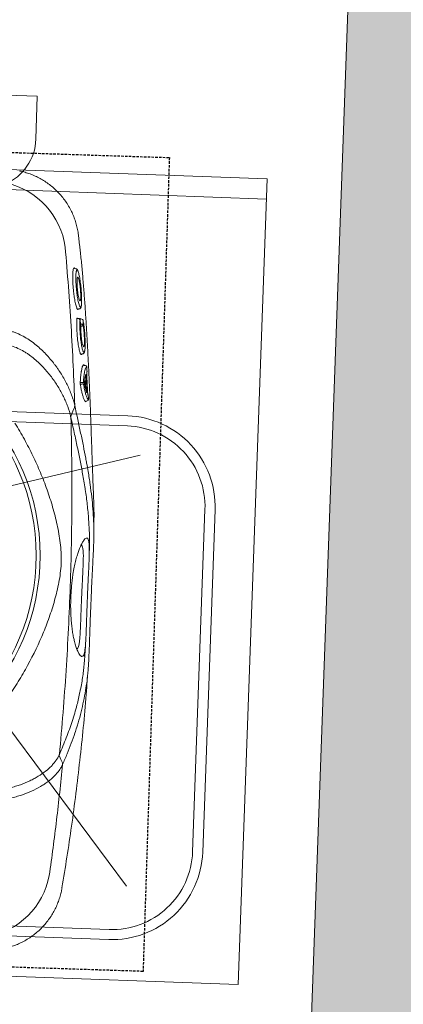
# Model space of a CAD drawing. Header units: millimetres. Extents: x 297264 to 416219, y -77299 to -23696.
# Tile 53 of 187: x 304855 to 305046, y -26609 to -26121. Entities that reach past the tile are written whole.
import ezdxf

# ---------------------------------------------------------------- set-up
doc = ezdxf.new("R2010")
doc.units = ezdxf.units.MM
doc.header["$LTSCALE"] = 2.5
doc.linetypes.add('11aa1PB-bd$0$11aa1PB-af$0$TRATTEGGIATA', pattern=[0.75, 0.5, -0.25])
for name, color, linetype, lineweight in [('CKD Equipments', 252, 'Continuous', 0), ('ELEVATION 1', 143, 'Continuous', 18), ('ELEVATION 4', 157, 'Continuous', 9), ('EQUIPMENT', 210, 'Continuous', 0), ('HATCH LIGHT', 250, 'Continuous', 0), ('K Equipment', 30, 'Continuous', 9)]:
    doc.layers.add(name, color=color, linetype=linetype, lineweight=lineweight)
doc.layers.add('FAINTEQUIP', color=253, linetype='Continuous')
doc.styles.get("Standard").update_dxf_attribs({"font": 'GOTHIC.TTF'})
doc.dimstyles.new('AJKD_30', dxfattribs={"dimscale": 30, "dimtxt": 2, "dimasz": 1, "dimexe": 0.8, "dimexo": 0.8, "dimgap": 0.5, "dimtad": 1, "dimdec": 0, "dimzin": 0, "dimdsep": 46, "dimtxsty": 'Standard', "dimblk": 'ARCHTICK', "dimcen": 0.125, "dimclrd": 251, "dimclre": 251, "dimclrt": 42, "dimadec": 0, "dimazin": 0, "dimtfac": 1, "dimtdec": 0, "dimtix": 1, "dimtmove": 0, "dimatfit": 3, "dimfxl": 1, "dimtolj": 1, "dimtzin": 0, "dimarcsym": 1})

# ---------------------------------------------------------------- blocks, each defined once
blk = doc.blocks.new('H-WASH')
at = {"layer": 'CKD Equipments', "color": 4}
for p, q in [((-20, 0), (-20, -40)), ((20, 0), (-20, 0)), ((20, -40), (20, 0)), ((20, -1), (-20, -1)), ((-2.566, -16.927), (-13.624, -13.925)), ((2.781, -17.054), (14.192, -13.925)), ((1.603, -19.539), (14.288, -35.313)), ((-1.154, -19.688), (-13.719, -35.313)), ((-20, -40), (20, -40))]:
    blk.add_line(p, q, dxfattribs=at)
for points in [[(-13.5, -38), (13.5, -38, 0.414214), (18, -33.5), (18, -16.5, 0.414214), (13.5, -12), (-13.5, -12, 0.414214), (-18, -16.5), (-18, -33.5, 0.414214)], [(-13.5, -37.5), (13.5, -37.5, 0.414214), (17.5, -33.5), (17.5, -16.5, 0.414214), (13.5, -12.5), (-13.5, -12.5, 0.414214), (-17.5, -16.5), (-17.5, -33.5, 0.414214)]]:
    blk.add_lwpolyline(points, format="xyb", close=True, dxfattribs=at)
for radius in [1.693, 1.193]:
    blk.add_circle((0.1, -17.305), radius, dxfattribs=at)
blk = doc.blocks.new('_ArchTick')
at = {"color": 0, "linetype": 'ByBlock', "const_width": 0.15}
blk.add_lwpolyline([(-0.5, -0.5), (0.5, 0.5)], dxfattribs=at)
blk = doc.blocks.new('G$C62143A14')
at = {"linetype": 'Continuous', "lineweight": 0}
for p, q in [((293.32, 389.13), (293.32, 389.13)), ((293.99, 384.45), (293.33, 389.13)), ((291.52, 372.86), (291.75, 373.03)), ((291.75, 373.03), (291.89, 372.94)), ((292.68, 372.68), (292.07, 372.73)), ((294.69, 352.82), (294.55, 352.56)), ((294.69, 352.82), (295.04, 352.87)), ((295.02, 347.96), (294.44, 348.02)), ((295.57, 347.57), (295.56, 347.78)), ((295.62, 347.42), (295.63, 347.34)), ((296.51, 347.79), (295.72, 347.85)), ((297.11, 347.26), (297.12, 347.17)), ((297.14, 330.54), (297.51, 330.6)), ((299.19, 324.84), (298.65, 324.89)), ((299.65, 313.02), (299.11, 319.03)), ((299.93, 306.87), (299.54, 307.1)), ((300.25, 307.25), (300.6, 307.28)), ((296.83, 65.48), (296.83, 65.47))]:
    blk.add_line(p, q, dxfattribs=at)
at = {"linetype": 'Continuous', "lineweight": 0, "flags": 128}
for points in [[(297.14, 316.41), (297.53, 316.42), (297.75, 316.42)], [(297.76, 315.55), (297.54, 315.55), (297.25, 315.55)], [(294.35, 303.89), (293.65, 301.9), (292.93, 299.88)], [(294.36, 303.9), (294.36, 303.9), (294.36, 303.9)], [(294.76, 127.41), (294.02, 129.04), (293.28, 130.69)]]:
    blk.add_lwpolyline(points, dxfattribs=at)
at = {"linetype": 'Continuous', "lineweight": 0}
for radius in [106.93, 105]:
    blk.add_circle((173.18, 226), radius, dxfattribs=at)
for centre, radius, start, end in [((249.74, 376.79), 37.74, 9.6758, 79.5449), ((294.94, 347.26), 0.7, 12.661, 83.5815), ((296.43, 347.09), 0.7, 13.9483, 83.5267), ((296.58, 344.61), 0.647, 25.9821, 94.7257), ((296.48, 344.98), 0.693, 275.2747, 353.0745), ((298.68, 325.23), 0.348, 185.1947, 265.5072), ((299.12, 324.15), 0.697, 5.1574, 85.494), ((299.33, 321.9), 0.695, 318.7848, 5.7695), ((297.12, 316.75), 0.335, 206.4693, 272.844), ((297.27, 315.2), 0.351, 93.7086, 162.6713), ((297.78, 315.75), 0.67, 26.2861, 92.8593), ((297.71, 316.25), 0.701, 273.6779, 342.8405), ((300.53, 307.98), 0.698, 275.8053, 4.7892), ((300.37, 310.04), 0.693, 4.1684, 50.6673), ((300.28, 306.9), 0.349, 95.7954, 184.7427), ((252.96, 76.9), 37.74, 281.6875, 351.5567)]:
    blk.add_arc(centre, radius, start, end, dxfattribs=at)
for points, knots in [([(293.34, 389.13), (293.26, 389.7), (293.04, 391.17), (292.46, 393.48), (291.65, 396.06), (290.65, 398.57), (289.42, 401.09), (287.96, 403.58), (286.27, 406.01), (284.41, 408.27), (282.41, 410.34), (280.28, 412.24), (278.04, 413.94), (275.7, 415.46), (273.28, 416.78), (270.8, 417.9), (268.28, 418.84), (265.73, 419.56), (263.98, 419.98), (263.07, 420.1), (263.03, 420.11)], [0, 0, 0, 0, 0.037673, 0.095878, 0.154189, 0.212585, 0.271048, 0.33568, 0.39959, 0.46265, 0.524915, 0.586431, 0.647228, 0.707328, 0.766741, 0.825471, 0.883514, 0.940856, 0.997479, 1, 1, 1, 1]), ([(286.94, 383.13), (287.76, 376.65), (288.53, 370.15), (289.98, 357.15), (290.66, 350.64), (292.54, 331.08), (293.61, 318), (294.49, 304.89)], [0, 0, 0, 0, 0.25, 0.25, 0.5, 0.5, 1, 1, 1, 1]), ([(306.03, 246.53), (306.05, 246.74), (306.1, 247.44), (306.09, 249.1), (306.02, 251.41), (305.91, 253.61), (305.79, 255.51), (305.64, 257.64), (305.45, 260.19), (305.22, 263.27), (304.97, 266.57), (304.74, 269.7), (304.53, 272.52), (304.32, 275.47), (304.06, 279.2), (303.74, 283.72), (303.37, 289.07), (302.98, 294.49), (302.53, 300.72), (302.02, 307.68), (301.42, 315.36), (300.79, 323.06), (300.12, 330.75), (299.43, 338.41), (298.7, 346.04), (297.93, 353.61), (297.11, 361.08), (296.25, 368.42), (295.34, 375.55), (294.6, 380.92), (294.16, 383.8), (294.06, 384.46)], [0, 0, 0, 0, 0.00345, 0.046619, 0.089766, 0.112425, 0.13508, 0.158154, 0.181221, 0.209069, 0.237397, 0.25624, 0.275086, 0.294404, 0.313726, 0.346115, 0.37852, 0.411676, 0.44484, 0.491581, 0.538367, 0.585123, 0.633242, 0.681401, 0.729516, 0.779903, 0.830337, 0.880732, 0.93264, 0.98459, 1, 1, 1, 1]), ([(294.16, 352.6), (294.11, 352.65), (293.98, 352.78), (293.73, 353.31), (293.42, 354.15), (293.09, 355.26), (292.77, 356.58), (292.44, 358.09), (292.14, 359.73), (291.87, 361.47), (291.63, 363.23), (291.44, 364.97), (291.29, 366.64), (291.2, 368.2), (291.16, 369.59), (291.18, 370.78), (291.24, 371.74), (291.35, 372.47), (291.46, 372.73), (291.52, 372.86)], [0, 0, 0, 0, 0.033748, 0.0943765, 0.1550059, 0.2164046, 0.2778011, 0.3394988, 0.401186, 0.4625018, 0.5238027, 0.5842501, 0.6446877, 0.7043114, 0.7639324, 0.8229043, 0.8818778, 0.9409376, 1, 1, 1, 1]), ([(291.89, 372.94), (291.91, 372.94), (291.96, 372.91), (292.02, 372.8), (292.06, 372.73)], [0, 0, 0, 0, 0.362557, 1, 1, 1, 1]), ([(293.71, 371.53), (293.63, 371.79), (293.53, 372.04), (293.36, 372.27), (293.05, 372.57), (292.8, 372.64), (292.68, 372.68)], [0, 0, 0, 0, 0.040319, 0.556981, 0.79767, 1, 1, 1, 1]), ([(292.91, 371.44), (292.88, 371.3), (292.81, 370.96), (292.76, 370.16), (292.74, 369.11), (292.77, 367.89), (292.85, 366.53), (292.97, 365.07), (293.13, 363.56), (293.33, 362.02), (293.56, 360.51), (293.82, 359.04), (294.1, 357.68), (294.39, 356.46), (294.69, 355.42), (294.95, 354.63), (295.11, 354.31), (295.18, 354.18)], [0, 0, 0, 0, 0.051259, 0.120283, 0.188472, 0.25666, 0.324296, 0.39193, 0.459615, 0.527293, 0.595995, 0.664696, 0.734631, 0.804571, 0.875351, 0.946131, 1, 1, 1, 1]), ([(293.27, 372.08), (293.21, 372.06), (293.08, 372.03), (292.98, 371.77), (292.93, 371.56), (292.92, 371.5), (292.91, 371.44)], [0, 0, 0, 0, 0.435282, 0.87053, 0.887642, 1, 1, 1, 1]), ([(293.7, 371.55), (293.63, 371.69), (293.48, 371.99), (293.35, 372.05), (293.27, 372.08)], [0, 0, 0, 0, 0.460027, 1, 1, 1, 1]), ([(295.97, 354.29), (295.98, 354.35), (296.04, 354.57), (296.08, 355.21), (296.1, 356.17), (296.07, 357.34), (296, 358.65), (295.88, 360.07), (295.73, 361.57), (295.54, 363.11), (295.32, 364.64), (295.08, 366.13), (294.82, 367.54), (294.55, 368.81), (294.27, 369.93), (294, 370.83), (293.81, 371.37), (293.71, 371.53), (293.7, 371.55)], [0, 0, 0, 0, 0.024652, 0.093115, 0.161575, 0.22959, 0.297606, 0.365358, 0.433111, 0.501455, 0.569803, 0.639058, 0.708314, 0.778292, 0.84826, 0.918899, 0.989527, 1, 1, 1, 1]), ([(295.02, 357.12), (294.94, 357.28), (294.74, 357.66), (294.4, 358.94), (294.04, 360.69), (293.73, 362.7), (293.52, 364.71), (293.42, 366.44), (293.44, 367.69), (293.53, 368.06), (293.57, 368.21)], [0, 0, 0, 0, 0.104326, 0.2390748, 0.3747463, 0.5100267, 0.6439516, 0.7758487, 0.9059011, 1, 1, 1, 1]), ([(293.57, 368.21), (293.58, 368.28), (293.62, 368.55), (293.7, 368.56), (293.75, 368.57)], [0, 0, 0, 0, 0.273671, 1, 1, 1, 1]), ([(293.75, 368.57), (293.78, 368.56), (293.88, 368.54), (294, 368.28), (294.08, 368.1)], [0, 0, 0, 0, 0.292267, 1, 1, 1, 1]), ([(294.08, 368.1), (294.1, 368.07), (294.22, 367.87), (294.49, 366.91), (294.84, 365.29), (295.16, 363.32), (295.41, 361.3), (295.55, 359.45), (295.58, 357.95), (295.5, 357.42), (295.46, 357.16)], [0, 0, 0, 0, 0.025718, 0.168563, 0.309104, 0.450813, 0.590944, 0.727665, 0.867111, 1, 1, 1, 1]), ([(295.46, 357.16), (295.43, 357.05), (295.33, 356.78), (295.18, 356.76), (295.04, 357.07), (295.02, 357.12)], [0, 0, 0, 0, 0.3430891, 0.88625, 1, 1, 1, 1]), ([(294.55, 352.56), (294.53, 352.53), (294.46, 352.38), (294.33, 352.4), (294.2, 352.56), (294.16, 352.6)], [0, 0, 0, 0, 0.164294, 0.743142, 1, 1, 1, 1]), ([(295.04, 352.87), (295.18, 352.9), (295.45, 352.96), (295.69, 353.24), (295.84, 353.54), (295.93, 353.79), (295.96, 354.01), (295.98, 354.35)], [0, 0, 0, 0, 0.189682, 0.383118, 0.601033, 0.910563, 1, 1, 1, 1]), ([(295.18, 354.18), (295.2, 354.13), (295.31, 353.88), (295.51, 353.64), (295.73, 353.61), (295.89, 353.86), (295.95, 354.17), (295.97, 354.29)], [0, 0, 0, 0, 0.05833, 0.302284, 0.613601, 0.849253, 1, 1, 1, 1]), ([(296.72, 330.21), (296.64, 330.29), (296.48, 330.46), (296.21, 331.05), (295.92, 331.89), (295.62, 332.98), (295.33, 334.28), (295.04, 335.76), (294.78, 337.37), (294.55, 339.07), (294.35, 340.79), (294.2, 342.5), (294.09, 344.13), (294.03, 345.63), (294.02, 346.99), (294.05, 347.73), (294.07, 348.1)], [0, 0, 0, 0, 0.071618, 0.142753, 0.213878, 0.286427, 0.35898, 0.431664, 0.504338, 0.576108, 0.647879, 0.719404, 0.790924, 0.860781, 0.930635, 1, 1, 1, 1]), ([(294.07, 348.1), (294.07, 348.14), (294.08, 348.25), (294.11, 348.34), (294.16, 348.32), (294.21, 348.25), (294.23, 348.16), (294.23, 348.15)], [0, 0, 0, 0, 0.154961, 0.423114, 0.700286, 0.983621, 1, 1, 1, 1]), ([(294.44, 348.03), (294.42, 348.03), (294.36, 348.03), (294.29, 348.08), (294.24, 348.12), (294.22, 348.15), (294.22, 348.15), (294.22, 348.15)], [0, 0, 0, 0, 0.182746, 0.439819, 0.656767, 0.84565, 1, 1, 1, 1]), ([(295.56, 347.78), (295.56, 347.89), (295.56, 347.98), (295.58, 348.11), (295.59, 348.15), (295.61, 348.17), (295.62, 348.16), (295.64, 348.15), (295.65, 348.13), (295.67, 348.09), (295.68, 348.06), (295.7, 347.99), (295.71, 347.95), (295.72, 347.85)], [0, 0, 0, 0, 0.25, 0.25, 0.5, 0.5, 0.625, 0.625, 0.75, 0.75, 0.875, 0.875, 1, 1, 1, 1]), ([(295.63, 347.34), (295.62, 347.01), (295.59, 346.34), (295.6, 345.13), (295.65, 343.78), (295.75, 342.35), (295.88, 340.86), (296.05, 339.36), (296.26, 337.87), (296.48, 336.46), (296.73, 335.15), (296.99, 333.98), (297.26, 332.99), (297.49, 332.28), (297.62, 332.01), (297.67, 331.9)], [0, 0, 0, 0, 0.077175, 0.156582, 0.233739, 0.313124, 0.390191, 0.469435, 0.547696, 0.628206, 0.706882, 0.787758, 0.867927, 0.950446, 1, 1, 1, 1]), ([(296.18, 344.87), (296.1, 345.24), (296.02, 345.6), (295.94, 345.96), (295.84, 346.42), (295.73, 346.88), (295.63, 347.34)], [0, 0, 0, 0, 0.002000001, 0.002000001, 0.002000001, 0.004555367, 0.004555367, 0.004555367, 0.004555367]), ([(298.45, 331.95), (298.46, 331.99), (298.52, 332.19), (298.57, 332.76), (298.62, 333.69), (298.62, 334.81), (298.58, 336.08), (298.5, 337.45), (298.38, 338.92), (298.23, 340.41), (298.05, 341.92), (297.84, 343.39), (297.62, 344.77), (297.38, 346.07), (297.21, 346.8), (297.12, 347.17)], [0, 0, 0, 0, 0.020975, 0.103092, 0.183625, 0.266595, 0.345335, 0.426326, 0.505338, 0.586596, 0.666706, 0.749125, 0.829586, 0.912317, 1, 1, 1, 1]), ([(297.12, 347.17), (297.13, 346.81), (297.13, 346.45), (297.14, 346.09), (297.15, 345.69), (297.16, 345.29), (297.16, 344.9)], [0, 0, 0, 0, 0.002000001, 0.002000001, 0.002000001, 0.004185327, 0.004185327, 0.004185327, 0.004185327]), ([(296.09, 345.25), (296.17, 345.25), (296.31, 345.25), (296.46, 345.26), (296.53, 345.26)], [0, 0, 0, 0, 0.492258, 1, 1, 1, 1]), ([(297.58, 334.47), (297.49, 334.68), (297.28, 335.14), (296.94, 336.58), (296.61, 338.45), (296.35, 340.55), (296.19, 342.58), (296.15, 344.02), (296.17, 344.68), (296.18, 344.87)], [0, 0, 0, 0, 0.13658, 0.298557, 0.459137, 0.618553, 0.777567, 0.932744, 1, 1, 1, 1]), ([(296.54, 344.29), (296.47, 344.29), (296.39, 344.29), (296.32, 344.28), (296.25, 344.28), (296.18, 344.28), (296.16, 344.28)], [0.0009424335, 0.0009424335, 0.0009424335, 0.0009424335, 0.0012598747, 0.0012598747, 0.0012598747, 0.0015659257, 0.0015659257, 0.0015659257, 0.0015659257]), ([(297.16, 344.9), (297.28, 344.39), (297.51, 343.38), (297.82, 341.35), (298.05, 339.26), (298.19, 337.27), (298.2, 335.69), (298.16, 334.78), (298.09, 334.62), (298.08, 334.61)], [0, 0, 0, 0, 0.171047, 0.337716, 0.501919, 0.665785, 0.826587, 0.987812, 1, 1, 1, 1]), ([(261.89, 340.42), (262.18, 340.34), (262.47, 340.26), (263.05, 340.09), (263.34, 340), (264.19, 339.71), (264.75, 339.51), (266.4, 338.85), (267.46, 338.35), (269.53, 337.27), (270.53, 336.68), (272.48, 335.43), (273.41, 334.77), (276.1, 332.73), (277.76, 331.28), (280.86, 328.24), (282.3, 326.66), (283.99, 324.62), (284.32, 324.21), (284.96, 323.38), (285.28, 322.97), (286.2, 321.73), (286.79, 320.9), (288.47, 318.4), (289.48, 316.71), (291.29, 313.34), (292.1, 311.64), (293.13, 309.09), (293.45, 308.23), (294.02, 306.53), (294.28, 305.68), (294.5, 304.84)], [0, 0, 0, 0, 0.015625, 0.015625, 0.03125, 0.03125, 0.0625, 0.0625, 0.125, 0.125, 0.1875, 0.1875, 0.25, 0.25, 0.375, 0.375, 0.5, 0.5, 0.53125, 0.53125, 0.5625, 0.5625, 0.625, 0.625, 0.75, 0.75, 0.875, 0.875, 0.9375, 0.9375, 1, 1, 1, 1]), ([(292.69, 299.36), (292.26, 300.96), (291.71, 302.57), (290.72, 305), (290.36, 305.81), (289.6, 307.43), (289.2, 308.23), (287.91, 310.65), (286.95, 312.24), (284.85, 315.42), (283.7, 316.99), (281.18, 320.09), (279.83, 321.59), (276.94, 324.47), (275.4, 325.86), (272.9, 327.8), (272.03, 328.43), (270.67, 329.33), (270.21, 329.62), (269.28, 330.18), (268.8, 330.46), (267.36, 331.24), (266.37, 331.72), (264.32, 332.57), (263.27, 332.94), (262.17, 333.24)], [0, 0, 0, 0, 0.125, 0.125, 0.1875, 0.1875, 0.25, 0.25, 0.375, 0.375, 0.5, 0.5, 0.625, 0.625, 0.75, 0.75, 0.8125, 0.8125, 0.84375, 0.84375, 0.875, 0.875, 0.9375, 0.9375, 1, 1, 1, 1]), ([(298.08, 334.61), (298.03, 334.43), (297.92, 334.05), (297.73, 334.1), (297.6, 334.43), (297.58, 334.47)], [0, 0, 0, 0, 0.442836, 0.93482, 1, 1, 1, 1]), ([(297.02, 330.3), (296.99, 330.26), (296.91, 330.11), (296.8, 330.17), (296.72, 330.21)], [0, 0, 0, 0, 0.2883186, 1, 1, 1, 1]), ([(297.14, 330.54), (297.14, 330.52), (297.1, 330.38), (297.05, 330.33), (297.02, 330.3)], [0, 0, 0, 0, 0.259715, 1, 1, 1, 1]), ([(297.51, 330.6), (297.64, 330.62), (297.9, 330.67), (298.14, 330.93), (298.31, 331.23), (298.4, 331.47), (298.43, 331.67), (298.44, 331.91)], [0, 0, 0, 0, 0.17949, 0.37827, 0.600214, 0.910843, 1, 1, 1, 1]), ([(297.67, 331.9), (297.7, 331.83), (297.81, 331.57), (297.99, 331.36), (298.2, 331.32), (298.35, 331.52), (298.42, 331.83), (298.45, 331.95)], [0, 0, 0, 0, 0.090668, 0.336678, 0.578374, 0.827655, 1, 1, 1, 1]), ([(296.82, 316.6), (296.85, 317.77), (296.91, 318.83), (297.01, 320.26), (297.05, 320.72), (297.12, 321.35), (297.14, 321.56), (297.19, 321.95), (297.21, 322.14), (297.34, 323.04), (297.46, 323.63), (297.62, 324.2), (297.65, 324.31), (297.72, 324.5), (297.76, 324.59), (297.87, 324.83), (297.94, 324.95), (298.02, 325.04)], [0, 0, 0, 0, 0.25, 0.25, 0.375, 0.375, 0.4375, 0.4375, 0.5, 0.5, 0.75, 0.75, 0.8125, 0.8125, 0.875, 0.875, 1, 1, 1, 1]), ([(298.34, 325.2), (298.34, 325.19), (298.36, 325.18), (298.39, 325.12), (298.41, 325.05), (298.41, 325.05), (298.41, 325.05), (298.41, 325.05), (298.41, 325.05), (298.41, 325.03), (298.41, 325.02), (298.42, 325.01)], [0, 0, 0, 0, 0.360471, 0.996119, 1, 1, 1, 1, 1, 1, 1.104216, 1.104216, 1.104216, 1.104216]), ([(299.21, 323.4), (299.17, 323.3), (299.01, 322.93), (298.78, 321.67), (298.58, 319.9), (298.44, 317.97), (298.4, 316.69), (298.38, 316.05)], [0, 0, 0, 0, 0.101558, 0.36428, 0.634712, 0.816091, 1, 1, 1, 1]), ([(299.81, 324.21), (299.68, 324.19), (299.47, 324.14), (299.28, 323.61), (299.21, 323.4)], [0, 0, 0, 0, 0.608975, 1, 1, 1, 1]), ([(300.02, 321.97), (299.98, 322.44), (299.94, 322.9), (299.89, 323.37), (299.87, 323.65), (299.84, 323.93), (299.81, 324.21)], [0, 0, 0, 0, 0.002, 0.002, 0.002, 0.003216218, 0.003216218, 0.003216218, 0.003216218]), ([(298.95, 317.07), (298.97, 317.47), (299, 317.84), (299.05, 318.52), (299.09, 318.84), (299.2, 319.71), (299.29, 320.17), (299.39, 320.51)], [0, 0, 0, 0, 0.25, 0.25, 0.5, 0.5, 1, 1, 1, 1]), ([(299.39, 320.51), (299.41, 320.58), (299.44, 320.6), (299.48, 320.55), (299.5, 320.52), (299.53, 320.44), (299.55, 320.39), (299.58, 320.27), (299.59, 320.2), (299.63, 320.04), (299.64, 319.95), (299.67, 319.75), (299.69, 319.65), (299.71, 319.44), (299.72, 319.33), (299.73, 319.22)], [0, 0, 0, 0, 0.25, 0.25, 0.375, 0.375, 0.5, 0.5, 0.625, 0.625, 0.75, 0.75, 0.875, 0.875, 1, 1, 1, 1]), ([(299.9, 320.47), (299.88, 320.64), (299.87, 320.8), (299.86, 321.04), (299.86, 321.11), (299.85, 321.25), (299.85, 321.32), (299.85, 321.45), (299.85, 321.51), (299.86, 321.61), (299.86, 321.66), (299.88, 321.78), (299.89, 321.83), (299.91, 321.85)], [0, 0, 0, 0, 0.25, 0.25, 0.375, 0.375, 0.5, 0.5, 0.625, 0.625, 0.75, 0.75, 1, 1, 1, 1]), ([(296.94, 315.3), (296.92, 315.4), (296.9, 315.5), (296.87, 315.71), (296.86, 315.83), (296.84, 316.06), (296.83, 316.18), (296.82, 316.4), (296.82, 316.5), (296.82, 316.6)], [0, 0, 0, 0, 0.25, 0.25, 0.5, 0.5, 0.75, 0.75, 1, 1, 1, 1]), ([(299.54, 307.1), (299.53, 307.1), (299.38, 307.19), (299.02, 307.89), (298.46, 309.27), (297.9, 311.14), (297.39, 313.18), (297.09, 314.59), (296.94, 315.3)], [0, 0, 0, 0, 0.014248, 0.225084, 0.445739, 0.672661, 0.835112, 1, 1, 1, 1]), ([(298.38, 316.05), (298.57, 315.15), (298.96, 313.34), (299.55, 311.21), (300.06, 309.65), (300.35, 309.1), (300.47, 308.88)], [0, 0, 0, 0, 0.266556, 0.54057, 0.811878, 1, 1, 1, 1]), ([(299.12, 315.04), (299.11, 315.1), (299.1, 315.18), (299.07, 315.33), (299.05, 315.42), (299.02, 315.68), (298.99, 315.87), (298.97, 316.15), (298.96, 316.24), (298.95, 316.43), (298.95, 316.52), (298.94, 316.69), (298.94, 316.78), (298.94, 316.93), (298.94, 317.01), (298.95, 317.07)], [0, 0, 0, 0, 0.125, 0.125, 0.25, 0.25, 0.5, 0.5, 0.625, 0.625, 0.75, 0.75, 0.875, 0.875, 1, 1, 1, 1]), ([(300.19, 311.52), (300.11, 311.7), (300.02, 311.9), (299.85, 312.38), (299.76, 312.65), (299.49, 313.53), (299.31, 314.23), (299.12, 315.04)], [0, 0, 0, 0, 0.25, 0.25, 0.5, 0.5, 1, 1, 1, 1]), ([(300.3, 312.85), (300.31, 312.74), (300.32, 312.63), (300.33, 312.42), (300.33, 312.31), (300.34, 312.12), (300.34, 312.03), (300.34, 311.86), (300.33, 311.78), (300.32, 311.59), (300.3, 311.51), (300.26, 311.46), (300.25, 311.46), (300.22, 311.47), (300.21, 311.49), (300.19, 311.52)], [0, 0, 0, 0, 0.125, 0.125, 0.25, 0.25, 0.375, 0.375, 0.5, 0.5, 0.75, 0.75, 0.875, 0.875, 1, 1, 1, 1]), ([(300.47, 308.88), (300.53, 308.75), (300.7, 308.38), (300.95, 308.11), (301.14, 308.06), (301.23, 308.04)], [0, 0, 0, 0, 0.205685, 0.600472, 1, 1, 1, 1]), ([(300.92, 310.22), (300.9, 310.24), (300.88, 310.3), (300.84, 310.42), (300.83, 310.47), (300.81, 310.57), (300.8, 310.63), (300.76, 310.82), (300.74, 310.97), (300.7, 311.28), (300.68, 311.45), (300.67, 311.62)], [0, 0, 0, 0, 0.25, 0.25, 0.375, 0.375, 0.5, 0.5, 0.75, 0.75, 1, 1, 1, 1]), ([(301.23, 308.04), (301.19, 308.5), (301.15, 308.97), (301.11, 309.43), (301.1, 309.65), (301.08, 309.87), (301.06, 310.1)], [0, 0, 0, 0, 0.002, 0.002, 0.002, 0.002950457, 0.002950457, 0.002950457, 0.002950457]), ([(294.5, 304.84), (294.51, 304.77), (294.52, 304.69), (294.53, 304.52), (294.53, 304.43), (294.51, 304.27), (294.49, 304.19), (294.43, 304.04), (294.4, 303.97), (294.36, 303.9)], [0, 0, 0, 0, 0.25, 0.25, 0.5, 0.5, 0.75, 0.75, 1, 1, 1, 1]), ([(294.5, 304.84), (294.5, 304.84), (294.5, 304.85), (294.49, 304.86), (294.49, 304.87), (294.49, 304.88), (294.49, 304.89)], [0, 0, 0, 0, 0.000033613, 0.000033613, 0.000033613, 0.0000984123, 0.0000984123, 0.0000984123, 0.0000984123]), ([(294.49, 304.89), (295.09, 302.54), (296.29, 297.84), (297.97, 291.2), (299.52, 284.89), (300.69, 279.97), (301.27, 277.25), (301.44, 276.45)], [0, 0, 0, 0, 0.225239, 0.450475, 0.677754, 0.905051, 1, 1, 1, 1]), ([(299.98, 307.08), (299.98, 307.07), (299.98, 307.05), (299.98, 307.04), (299.98, 307), (299.97, 306.9), (299.95, 306.88), (299.93, 306.87)], [-0.134772, -0.134772, -0.134772, -0.134772, 0, 0, 0, 0.374519, 1, 1, 1, 1]), ([(292.81, 298.92), (293.68, 285.01), (294.34, 271.07), (295.02, 250.13), (295.19, 243.14), (295.43, 229.15), (295.5, 222.15), (295.54, 201.17), (295.36, 187.21), (294.56, 159.32), (293.96, 145.4), (293.13, 131.5)], [0, 0, 0, 0, 0.25, 0.25, 0.375, 0.375, 0.5, 0.5, 0.75, 0.75, 1, 1, 1, 1]), ([(301.12, 263.85), (300.65, 266.26), (299.77, 270.69), (298.2, 277.53), (296.56, 284.26), (294.77, 291.32), (293.46, 296.39), (292.81, 298.92)], [0, 0, 0, 0, 0.229395, 0.422012, 0.614832, 0.807537, 1, 1, 1, 1]), ([(265.16, 295.03), (266.9, 292.42), (268.56, 289.8), (271.72, 284.5), (273.22, 281.83), (276.08, 276.42), (277.43, 273.7), (279.98, 268.18), (281.17, 265.39), (283.41, 259.74), (284.44, 256.91), (285.85, 252.62), (286.3, 251.18), (287.14, 248.29), (287.54, 246.84), (288.29, 243.91), (288.64, 242.44), (289.27, 239.47), (289.55, 237.97), (290.02, 234.96), (290.22, 233.44), (290.43, 231.13), (290.49, 230.35), (290.55, 229.19), (290.56, 228.8), (290.59, 228.01), (290.6, 227.62), (290.62, 225.65), (290.56, 224.09), (290.35, 221.02), (290.18, 219.49), (289.77, 216.47), (289.52, 214.97), (288.95, 211.99), (288.63, 210.51), (287.95, 207.58), (287.58, 206.12), (286.8, 203.23), (286.38, 201.79), (285.07, 197.5), (284.11, 194.66), (280.98, 186.21), (278.56, 180.65), (274.42, 172.38), (272.96, 169.66), (269.9, 164.27), (268.3, 161.61), (266.62, 158.98)], [0, 0, 0, 0, 0.0625, 0.0625, 0.125, 0.125, 0.1875, 0.1875, 0.25, 0.25, 0.3125, 0.3125, 0.34375, 0.34375, 0.375, 0.375, 0.40625, 0.40625, 0.4375, 0.4375, 0.46875, 0.46875, 0.484375, 0.484375, 0.492188, 0.492188, 0.5, 0.5, 0.53125, 0.53125, 0.5625, 0.5625, 0.59375, 0.59375, 0.625, 0.625, 0.65625, 0.65625, 0.6875, 0.6875, 0.75, 0.75, 0.875, 0.875, 0.9375, 0.9375, 1, 1, 1, 1]), ([(301.44, 276.45), (301.75, 275.05), (302.55, 271.44), (303.6, 265.92), (304.62, 259.79), (305.4, 253.83), (305.96, 247.99), (306.24, 243.12), (306.35, 239.27), (306.37, 236.26), (306.35, 232.9), (306.3, 229.24), (306.24, 225.22), (306.18, 221.07), (306.13, 216.7), (306.09, 212.1), (306.06, 207.11), (306.04, 201.95), (306.04, 196.95), (306.05, 192.75), (306.06, 189.23), (306.06, 186.3), (306.05, 183.54), (306.03, 180.52), (305.98, 177.38), (305.88, 174.2), (305.73, 171.32), (305.46, 167.82), (304.99, 163.66), (304.2, 158.49), (303.16, 153), (302.17, 148.58), (301.46, 146.05), (301.24, 145.3)], [0, 0, 0, 0, 0.033599, 0.086704, 0.14001, 0.193319, 0.246393, 0.299468, 0.326258, 0.353125, 0.379834, 0.406408, 0.428618, 0.451478, 0.47167, 0.492329, 0.516002, 0.540379, 0.564065, 0.588402, 0.605742, 0.623087, 0.640895, 0.658706, 0.685242, 0.711788, 0.738802, 0.765824, 0.81871, 0.871587, 0.924587, 0.977588, 1, 1, 1, 1]), ([(304.34, 232.77), (304.34, 233.59), (304.32, 235.34), (304.17, 240.5), (303.67, 247.37), (302.53, 255.86), (301.72, 260.92), (301.15, 263.69), (301.12, 263.85)], [0, 0, 0, 0, 0.076639, 0.163762, 0.518013, 0.751525, 0.985081, 1, 1, 1, 1]), ([(304.01, 184.73), (303.97, 184.22), (303.86, 183.03), (303.62, 181.83), (303.29, 180.95), (302.86, 180.52), (302.33, 180.49), (301.69, 180.94), (300.97, 181.91), (300.2, 183.37), (299.41, 185.28), (298.69, 187.43), (298.06, 189.77), (297.52, 192.16), (297.04, 194.87), (296.62, 197.87), (296.32, 200.95), (296.12, 203.96), (296.02, 206.73), (295.99, 209.52), (296.03, 212.49), (296.17, 215.56), (296.38, 218.45), (296.7, 221.56), (297.14, 224.68), (297.72, 227.74), (298.34, 230.38), (298.99, 232.61), (299.71, 234.69), (300.48, 236.52), (301.26, 237.97), (301.97, 238.89), (302.61, 239.35), (303.16, 239.35), (303.62, 238.79), (303.98, 237.69), (304.12, 236.37), (304.2, 235.72)], [0, 0, 0, 0, 0.026608, 0.06138, 0.0962, 0.130925, 0.168927, 0.207024, 0.245099, 0.283069, 0.316694, 0.350298, 0.37294, 0.395622, 0.418192, 0.438002, 0.457786, 0.474878, 0.488481, 0.502082, 0.518368, 0.53466, 0.550889, 0.567128, 0.590899, 0.614713, 0.640745, 0.66688, 0.692979, 0.729781, 0.766704, 0.803672, 0.840537, 0.880482, 0.920552, 0.960572, 1, 1, 1, 1]), ([(301.35, 209.93), (301.35, 210.19), (301.36, 211.47), (301.38, 213.82), (301.42, 217.11), (301.47, 220.46), (301.51, 223.57), (301.53, 226.21), (301.52, 228.58), (301.47, 230.66), (301.34, 232.62), (301.12, 234.17), (300.83, 235.18), (300.57, 235.43), (300.47, 235.53), (300.47, 235.53), (300.47, 235.53), (300.47, 235.53), (300.38, 235.62), (300.28, 235.71), (300.19, 235.8)], [0, 0, 0, 0, 0.014263, 0.071432, 0.130741, 0.207145, 0.286904, 0.364421, 0.443321, 0.542698, 0.643157, 0.777817, 0.912539, 1, 1, 1, 1, 1, 1, 1.081436, 1.081436, 1.081436, 1.081436]), ([(304.2, 235.72), (304.2, 235.72), (304.26, 235.25), (304.32, 233.87), (304.38, 231.79), (304.39, 229.49), (304.39, 227.19), (304.36, 224.56), (304.33, 221.57), (304.3, 218.26), (304.26, 214.65), (304.24, 211.81), (304.24, 210.23), (304.24, 209.92)], [0, 0, 0, 0, 0.0021857, 0.1486808, 0.2950678, 0.3936347, 0.4923949, 0.5907133, 0.6868358, 0.782863, 0.8795306, 0.9761461, 1, 1, 1, 1]), ([(299.89, 184.14), (299.99, 184.23), (300.1, 184.32), (300.2, 184.41), (300.2, 184.41), (300.2, 184.41), (300.2, 184.41), (300.25, 184.46), (300.44, 184.63), (300.69, 185.34), (300.95, 186.59), (301.14, 188.42), (301.24, 190.5), (301.29, 192.62), (301.31, 194.59), (301.32, 197.05), (301.32, 199.79), (301.32, 202.55), (301.32, 205.02), (301.33, 207.5), (301.34, 209.11), (301.35, 209.93)], [-0.088365, -0.088365, -0.088365, -0.088365, 0, 0, 0, 0, 0, 0, 0.042963, 0.162036, 0.283698, 0.405299, 0.528456, 0.591382, 0.654277, 0.728503, 0.80457, 0.856235, 0.909083, 0.954041, 1, 1, 1, 1]), ([(304.24, 209.92), (304.23, 208.94), (304.22, 206.98), (304.22, 203.98), (304.22, 201.01), (304.23, 197.79), (304.23, 194.6), (304.23, 191.57), (304.2, 189), (304.14, 186.89), (304.09, 185.47), (304.02, 184.88), (304.01, 184.73)], [0, 0, 0, 0, 0.0782123, 0.1564368, 0.2446658, 0.3329467, 0.4546253, 0.5765046, 0.703629, 0.8312553, 0.9586974, 1, 1, 1, 1]), ([(303.91, 180.58), (304.02, 182.73), (304.13, 185.07), (304.16, 187.42), (304.16, 187.6)], [0, 0, 0, 0, 0.919543, 1, 1, 1, 1]), ([(302.2, 162.92), (302.26, 163.21), (302.79, 165.97), (303.23, 169.58), (303.65, 173.93), (303.86, 177.33), (303.99, 180.67), (304.03, 183.21), (304.05, 184.25)], [0, 0, 0, 0, 0.042136, 0.404804, 0.566088, 0.727781, 0.888854, 1, 1, 1, 1]), ([(296.81, 65.48), (298.08, 75.69), (300.71, 96.79), (303.47, 128.89), (305.24, 155.54), (305.68, 171.27), (305.65, 170.35)], [0, 0, 0, 0, 0.27832, 0.574596, 0.870871, 1, 1, 1, 1]), ([(293.13, 131.5), (294.21, 134.35), (296.37, 140.06), (298.94, 148.11), (300.93, 155.81), (301.81, 160.74), (302.2, 162.92)], [0, 0, 0, 0, 0.263525, 0.527185, 0.79078, 1, 1, 1, 1]), ([(301.24, 145.3), (300.98, 144.33), (300.26, 141.65), (298.83, 137.28), (297, 132.07), (295.6, 128.41), (294.9, 126.59)], [0, 0, 0, 0, 0.157579, 0.438078, 0.719047, 1, 1, 1, 1]), ([(263.89, 113.03), (265.76, 113.31), (267.57, 113.69), (269.77, 114.29), (270.21, 114.41), (271.07, 114.67), (271.5, 114.81), (272.77, 115.23), (273.6, 115.53), (276.01, 116.48), (277.52, 117.17), (279.68, 118.29), (280.38, 118.68), (281.74, 119.48), (282.4, 119.89), (284.29, 121.16), (285.45, 122.03), (287.56, 123.81), (288.51, 124.72), (289.57, 125.89), (289.78, 126.12), (290.17, 126.59), (290.36, 126.83), (290.92, 127.53), (291.25, 128), (292.18, 129.42), (292.68, 130.37), (293.07, 131.33)], [0, 0, 0, 0, 0.125, 0.125, 0.15625, 0.15625, 0.1875, 0.1875, 0.25, 0.25, 0.375, 0.375, 0.4375, 0.4375, 0.5, 0.5, 0.625, 0.625, 0.75, 0.75, 0.78125, 0.78125, 0.8125, 0.8125, 0.875, 0.875, 1, 1, 1, 1]), ([(294.91, 126.6), (294.92, 126.63), (294.92, 126.66), (294.93, 126.73), (294.93, 126.76), (294.93, 126.87), (294.92, 126.94), (294.88, 127.15), (294.83, 127.28), (294.76, 127.4)], [0, 0, 0, 0, 0.125, 0.125, 0.25, 0.25, 0.5, 0.5, 1, 1, 1, 1]), ([(294.91, 126.6), (294.71, 126.11), (294.48, 125.62), (293.95, 124.63), (293.66, 124.14), (292.68, 122.67), (291.91, 121.71), (290.13, 119.81), (289.12, 118.87), (287.43, 117.49), (286.84, 117.04), (285.59, 116.14), (284.95, 115.7), (282.92, 114.4), (281.48, 113.59), (278.41, 112.07), (276.78, 111.36), (274.62, 110.55), (274.18, 110.4), (273.3, 110.09), (272.85, 109.95), (271.5, 109.53), (270.59, 109.27), (268.73, 108.8), (267.78, 108.58), (266.34, 108.3), (265.85, 108.21), (265.11, 108.09), (264.87, 108.05), (264.37, 107.98), (264.13, 107.94), (263.88, 107.91)], [0, 0, 0, 0, 0.0625, 0.0625, 0.125, 0.125, 0.25, 0.25, 0.375, 0.375, 0.4375, 0.4375, 0.5, 0.5, 0.625, 0.625, 0.75, 0.75, 0.78125, 0.78125, 0.8125, 0.8125, 0.875, 0.875, 0.9375, 0.9375, 0.96875, 0.96875, 0.984375, 0.984375, 1, 1, 1, 1]), ([(294.9, 126.59), (294.32, 117.35), (293.65, 108.13), (292.12, 89.72), (291.25, 80.53), (290.3, 71.36)], [0, 0, 0, 0, 0.5, 0.5, 1, 1, 1, 1]), ([(267.18, 33.88), (267.25, 33.89), (268.2, 34.05), (270, 34.52), (272.58, 35.32), (275.08, 36.33), (277.52, 37.51), (279.94, 38.92), (282.31, 40.55), (284.6, 42.42), (286.71, 44.43), (288.63, 46.57), (290.36, 48.83), (291.9, 51.18), (293.24, 53.62), (294.38, 56.11), (295.32, 58.66), (296.06, 61.24), (296.57, 63.51), (296.75, 64.93), (296.82, 65.48)], [0, 0, 0, 0, 0.0043, 0.062427, 0.120682, 0.179038, 0.237474, 0.295974, 0.360442, 0.424188, 0.487097, 0.549223, 0.610606, 0.671276, 0.731251, 0.79054, 0.849146, 0.907063, 0.964275, 1, 1, 1, 1])]:
    blk.add_open_spline(points, degree=3, knots=knots, dxfattribs=at)
for points in [[(298.02, 325.04), (298.12, 325.16), (298.22, 325.21), (298.34, 325.2)], [(299.73, 319.22), (299.93, 317.1), (300.12, 314.97), (300.3, 312.85)], [(300.67, 311.62), (300.42, 314.57), (300.17, 317.52), (299.9, 320.47)], [(299.91, 321.85), (299.94, 321.91), (299.98, 321.95), (300.02, 321.97)], [(301.06, 310.1), (301.01, 310.12), (300.97, 310.16), (300.92, 310.22)], [(294.35, 303.89), (294.36, 303.89), (294.36, 303.89), (294.36, 303.9)], [(292.69, 299.36), (292.71, 299.54), (292.8, 299.72), (292.93, 299.88)], [(292.81, 298.92), (292.77, 299.07), (292.73, 299.22), (292.69, 299.36)], [(293.07, 131.33), (293.09, 131.38), (293.11, 131.44), (293.13, 131.5)], [(293.07, 131.33), (293.07, 131.11), (293.15, 130.89), (293.28, 130.69)], [(294.76, 127.4), (294.76, 127.4), (294.76, 127.4), (294.76, 127.41)], [(294.9, 126.59), (294.91, 126.59), (294.91, 126.6), (294.91, 126.6)]]:
    blk.add_open_spline(points, degree=3, dxfattribs=at)
at = {"layer": 'EQUIPMENT'}
blk.add_lwpolyline([(255.93, 413.33, 0.294125), (270.5, 436.14), (270.42, 457.48), (60.67, 456.7), (60.75, 435.36, 0.340822), (79.49, 411.25)], format="xyb", dxfattribs=at)
blk.add_lwpolyline([(255.93, 413.33, 0.294125), (270.5, 436.14), (270.42, 457.48), (60.67, 456.7), (60.75, 435.36, 0.340822), (79.49, 411.25)], format="xyb", dxfattribs=at)
blk.add_lwpolyline([(255.93, 413.33, 0.294125), (270.5, 436.14), (270.42, 457.48), (60.67, 456.7), (60.75, 435.36, 0.340822), (79.49, 411.25)], format="xyb", dxfattribs=at)
blk.add_lwpolyline([(255.93, 413.33, 0.294125), (270.5, 436.14), (270.42, 457.48), (60.67, 456.7), (60.75, 435.36, 0.340822), (79.49, 411.25)], format="xyb", dxfattribs=at)
blk.add_lwpolyline([(255.93, 413.33, 0.294125), (270.5, 436.14), (270.42, 457.48), (60.67, 456.7), (60.75, 435.36, 0.340822), (79.49, 411.25)], format="xyb", dxfattribs=at)
blk.add_lwpolyline([(255.93, 413.33, 0.294125), (270.5, 436.14), (270.42, 457.48), (60.67, 456.7), (60.75, 435.36, 0.340822), (79.49, 411.25)], format="xyb", dxfattribs=at)
blk.add_lwpolyline([(255.93, 413.33, 0.294125), (270.5, 436.14), (270.42, 457.48), (60.67, 456.7), (60.75, 435.36, 0.340822), (79.49, 411.25)], format="xyb", dxfattribs=at)
blk.add_lwpolyline([(255.93, 413.33, 0.294125), (270.5, 436.14), (270.42, 457.48), (60.67, 456.7), (60.75, 435.36, 0.340822), (79.49, 411.25)], format="xyb", dxfattribs=at)
at = {"layer": 'FAINTEQUIP', "color": 4, "linetype": '11aa1PB-bd$0$11aa1PB-af$0$TRATTEGGIATA'}
blk.add_lwpolyline([(337, 429.45), (338.5, 25.45), (1.5, 24.2), (0, 428.19), (337, 429.45)], dxfattribs=at)

msp = doc.modelspace()

# ---------------------------------------------------------------- hatches: boundary and pattern name
at = {"layer": 'HATCH LIGHT', "true_color": 0x636466}
h = msp.add_hatch(dxfattribs=at)
h.set_pattern_fill('ANSI32', color=251, scale=6)
h.set_pattern_definition([(45, (233893.35, -46725.026), (-40.411153, 40.411153), []), (45, (233920.29, -46725.026), (-40.411153, 40.411153), [])])
h.paths.add_polyline_path([(311036.19, -32589.97), (310842.25, -32638.82), (311023.79, -33359.69), (298471.14, -33359.58, -0.000263), (298456.61, -33559.58), (311280.4, -33559.7)])
h.paths.add_polyline_path([(298885.09, -25157.06), (298685, -25157.06, -0.011972), (298203.78, -34256.03), (298404.38, -34256.03, 0.01196)])
h.paths.add_polyline_path([(298868.71, -25697.6), (308547.65, -26046.56, 0.003501), (309041.72, -26800.64), (309209.35, -26691.53), (308659.24, -25850.46), (298874.95, -25497.7, -0.000262)])
h = msp.add_hatch(dxfattribs=at)
h.set_pattern_fill('ANSI36', color=251, scale=7)
h.set_pattern_definition([(45, (233893.352, -46725.026), (11.786586, 43.2174826), [55.5625, -11.1125, 0, -11.1125])])
h.paths.add_polyline_path([(304993.75, -26788.95), (305933.14, -26822.82), (305960.88, -26053.37), (308491.94, -26144.62), (308958.47, -26856.03), (309041.72, -26800.64, -0.003501), (308547.65, -26046.56), (305494.78, -25936.69, -0.403697), (305880.37, -26336.43, -1), (305080.37, -26336.43, -0.424809), (305494.78, -25936.69), (301662.25, -25798.4), (301658.65, -25898.26), (305021.49, -26019.5)])

# ---------------------------------------------------------------- linework, layer by layer
at = {"layer": 'ELEVATION 1'}
msp.add_lwpolyline([(309041.72, -26800.64), (308958.47, -26856.03), (308491.94, -26144.62), (305960.88, -26053.37), (305933.14, -26822.82), (304993.75, -26788.95), (305021.49, -26019.5), (301658.65, -25898.26)], dxfattribs=at)

# ---------------------------------------------------------------- block references
at = {"layer": 'CKD Equipments', "ltscale": 0.25, "rotation": 357.9373069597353}
msp.add_blockref('G$C62143A14', (304577.2, -26605.95), dxfattribs=at)
at = {"layer": 'K Equipment', "xscale": 10, "yscale": 10, "zscale": 10, "rotation": 357.9351876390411}
msp.add_blockref('H-WASH', (304778.19, -26192.28), dxfattribs=at)

# ---------------------------------------------------------------- leaders
at = {"layer": 'ELEVATION 4'}
msp.add_leader([(304821.44, -27081.7), (304821.52, -26565.7)], dimstyle='AJKD_30', override={"dimasz": 5, "dimgap": 0.5, "dimtad": 0, "dimldrblk": 'DotBlank', "dimfxl": 0.18, "dimfxlon": 1, "dimarcsym": 2}, dxfattribs=at)

doc.saveas('drawing.dxf')
